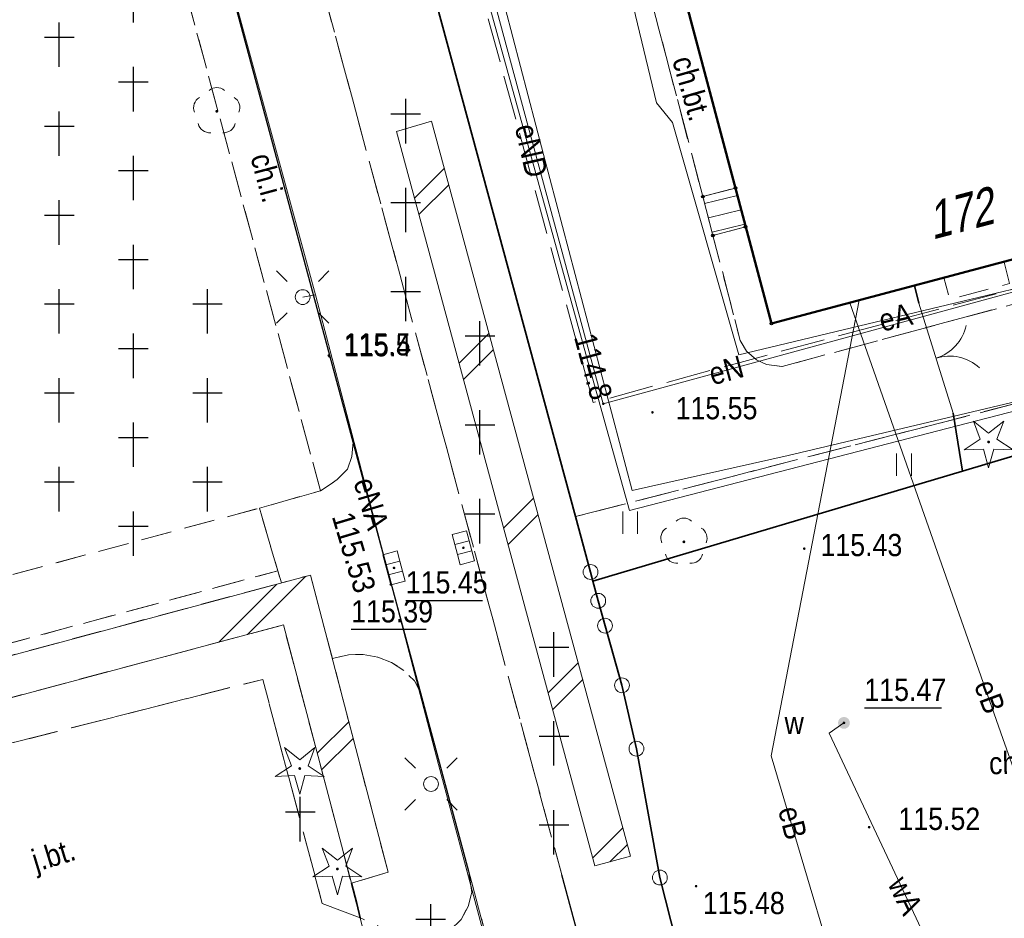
# Model space of a CAD drawing. Header units: metres. Extents: x 7495425 to 7495712, y 5787905 to 5788232.
# Tile 5 of 39: x 7495481 to 7495514, y 5787952 to 5787982. Entities that reach past the tile are written whole.
import ezdxf
from ezdxf.enums import TextEntityAlignment as Align

# ---------------------------------------------------------------- set-up
doc = ezdxf.new("R2010")
doc.units = ezdxf.units.M
for name, pattern in [('1.0_0.5', [1.5, 1, -0.5]), ('1.5_0.5', [2, 1.5, -0.5]), ('219-500', [0]), ('egug-500', [1, 0.5, -0.5]), ('otob_500', [0])]:
    doc.linetypes.add(name, pattern=pattern)
doc.layers.get('0').update_dxf_attribs({"color": 2, "lineweight": 5})
doc.styles.get("Standard").update_dxf_attribs({"font": 'Working1250', "width": 0.75})
doc.linetypes.add('902-500', pattern='A,3.75,0,[1,ksztalty.shx,S=0.5,R=0,X=0,Y=0],3.75', length=7.5)

# ---------------------------------------------------------------- blocks, each defined once
blk = doc.blocks.new('OP021')
at = {"linetype": 'Continuous', "lineweight": 13}
h = blk.add_hatch(color=0, dxfattribs=at)
edge = h.paths.add_edge_path()
edge.add_arc((0, 0), 0.05, 0, 360)
at = {"color": 0, "linetype": 'Continuous', "lineweight": 13}
for centre, start, end in [((0, 0.4), 49.272, 130.728), ((-0.38, 0.124), 121.308, 202.548), ((0.38, 0.124), 337.452, 58.692), ((-0.235, -0.324), 193.221, 274.871), ((0.235, -0.324), 265.129, 346.779)]:
    blk.add_arc(centre, 0.4, start, end, dxfattribs=at)
blk = doc.blocks.new('OP011')
at = {"linetype": 'Continuous', "lineweight": 13}
h = blk.add_hatch(color=0, dxfattribs=at)
edge = h.paths.add_edge_path()
edge.add_arc((0, 0), 0.05, 0, 360)
at = {"color": 0, "linetype": 'Continuous', "lineweight": 13}
for p, q in [((-0.283, 0.093), (-0.512, 0.706)), ((-0.512, 0.706), (0, 0.299)), ((0, 0.299), (0.512, 0.706)), ((0.512, 0.706), (0.283, 0.093)), ((-0.828, -0.268), (-0.283, 0.093)), ((0.283, 0.093), (0.828, -0.268)), ((-0.175, -0.24), (-0.828, -0.268)), ((0, -0.87), (-0.175, -0.24)), ((0.175, -0.24), (0, -0.87)), ((0.828, -0.268), (0.175, -0.24))]:
    blk.add_line(p, q, dxfattribs=at)
blk = doc.blocks.new('SM01')
at = {"color": 0, "linetype": 'Continuous', "lineweight": 13}
for p, q in [((-0.53, 0.531), (-0.883, 0.884)), ((0.531, 0.531), (0.884, 0.884)), ((-0.53, -0.53), (-0.883, -0.883)), ((0.531, -0.53), (0.884, -0.883))]:
    blk.add_line(p, q, dxfattribs=at)
blk.add_circle((0, 0), 0.25, dxfattribs=at)
blk = doc.blocks.new('PW01')
at = {"linetype": 'Continuous', "lineweight": 13}
h = blk.add_hatch(color=0, dxfattribs=at)
edge = h.paths.add_edge_path()
edge.add_arc((0, 0), 0.045, 0, 360)
blk = doc.blocks.new('US05')
at = {"color": 0, "linetype": 'Continuous', "lineweight": 13}
for p, q in [((-0.525, -0.25), (-0.525, 0.25)), ((-0.525, 0.25), (-0.175, 0.25)), ((-0.175, -0.25), (-0.175, 0.25)), ((-0.175, 0.25), (0.175, 0.25)), ((0.175, -0.25), (0.175, 0.25)), ((0.175, 0.25), (0.525, 0.25)), ((0.525, -0.25), (0.525, 0.25)), ((-0.525, -0.25), (-0.175, -0.25)), ((-0.175, -0.25), (0.175, -0.25)), ((0.175, -0.25), (0.525, -0.25))]:
    blk.add_line(p, q, dxfattribs=at)
blk = doc.blocks.new('US25')
at = {"linetype": 'Continuous', "lineweight": 0}
h = blk.add_hatch(color=0, dxfattribs=at)
edge = h.paths.add_edge_path()
edge.add_arc((0, 0), 0.2, 0, 360)
blk = doc.blocks.new('OK02')
at = {"color": 0, "linetype": 'Continuous', "lineweight": 0}
for centre, start, end in [((-1.5, 0), 0, 60), ((1.5, 0), 120, 180)]:
    blk.add_arc(centre, 1.5, start, end, dxfattribs=at)
blk = doc.blocks.new('TU04')
at = {"color": 0, "linetype": 'Continuous', "lineweight": 13}
for p, q in [((0, 0), (0, 0.75)), ((0.5, 0), (0.5, 0.75))]:
    blk.add_line(p, q, dxfattribs=at)
blk = doc.blocks.new('OTZC')
at = {"color": 0, "linetype": 'Continuous'}
for p, q in [((0, -1), (0, 0.5)), ((-0.5, 0), (0.5, 0))]:
    blk.add_line(p, q, dxfattribs=at)
blk = doc.blocks.new('202')
at = {"color": 0, "linetype": 'Continuous', "lineweight": 0}
blk.add_circle((0, 0), 0.25, dxfattribs=at)
blk = doc.blocks.new('PUNKTBUD')
at = {"color": 0}
blk.add_circle((0, 0), 0.045, dxfattribs=at)

msp = doc.modelspace()

# ---------------------------------------------------------------- linework, layer by layer
at = {"layer": '218-kontur użytku gruntowego', "color": 3, "linetype": 'egug-500', "lineweight": 18, "flags": 128}
for points in [[(7495499.76, 5787963.72), (7495493.39, 5787987.24)], [(7495500.02, 5787962.75), (7495499.76, 5787963.72)], [(7495500.25, 5787961.91), (7495500.02, 5787962.75)], [(7495500.82, 5787959.9), (7495500.25, 5787961.91)], [(7495501.31, 5787957.76), (7495500.82, 5787959.9)], [(7495502.1, 5787953.41), (7495501.31, 5787957.76)], [(7495502.66, 5787951.2), (7495502.1, 5787953.41)]]:
    msp.add_lwpolyline(points, dxfattribs=at)
at = {"layer": '219-działka ewidencyjna', "color": 7, "linetype": '219-500', "lineweight": 18, "flags": 128}
for points in [[(7495499.76, 5787963.72), (7495493.39, 5787987.24)], [(7495499.76, 5787963.72), (7495500.02, 5787962.75)], [(7495500.25, 5787961.91), (7495500.02, 5787962.75)], [(7495500.25, 5787961.91), (7495500.82, 5787959.9)], [(7495500.82, 5787959.9), (7495501.31, 5787957.76)], [(7495501.31, 5787957.76), (7495502.1, 5787953.41)], [(7495502.1, 5787953.41), (7495502.66, 5787951.2)]]:
    msp.add_lwpolyline(points, dxfattribs=at)
at = {"layer": '312-budynek ewidencyjny', "color": 7, "linetype": 'CONTINUOUS', "lineweight": 50, "flags": 128}
for points in [[(7495505.86, 5787972.11), (7495496.07, 5788008.93)], [(7495519.41, 5787975.71), (7495505.86, 5787972.11)]]:
    msp.add_lwpolyline(points, dxfattribs=at)
at = {"layer": '352-schody', "color": 7, "linetype": 'CONTINUOUS', "lineweight": 18, "flags": 128}
msp.add_lwpolyline([(7495504.65, 5787976.68), (7495503.55, 5787976.39), (7495503.89, 5787975.08), (7495504.99, 5787975.37)], close=True, dxfattribs=at)
msp.add_lwpolyline([(7495504.65, 5787976.68), (7495503.55, 5787976.39), (7495503.89, 5787975.08), (7495504.99, 5787975.37)], close=True, dxfattribs=at)
for points in [[(7495503.61, 5787976.158), (7495504.716, 5787976.426)], [(7495503.736, 5787975.674), (7495504.842, 5787975.942)], [(7495503.861, 5787975.19), (7495504.967, 5787975.458)]]:
    msp.add_lwpolyline(points, dxfattribs=at)
at = {"layer": 'brama', "color": 7, "linetype": 'otob_500', "lineweight": 18, "flags": 128}
for points in [[(7495510.84, 5787972.8), (7495512, 5787969.08)], [(7495493.08, 5787947.66), (7495491.99, 5787952.05)]]:
    msp.add_lwpolyline(points, dxfattribs=at)
at = {"layer": 'chodnik', "color": 7, "linetype": '1.0_0.5', "lineweight": 18, "flags": 128}
for points in [[(7495490.65, 5787966.46), (7495481.07, 5788001.97), (7495479.84, 5788004.3), (7495470.17, 5788039.32), (7495472.12, 5788039.9), (7495472.22, 5788039.82), (7495472.31, 5788039.73), (7495472.39, 5788039.64), (7495472.46, 5788039.54), (7495472.53, 5788039.43), (7495472.58, 5788039.32), (7495480.84, 5788008.64), (7495491.75, 5787968.1), (7495491.71, 5787967.62), (7495491.56, 5787967.19), (7495491.21, 5787966.84)], [(7495500.83, 5787991.02), (7495504.65, 5787976.68), (7495503.55, 5787976.39), (7495500.17, 5787989.28), (7495499.78, 5787990.76)], [(7495504.99, 5787975.37), (7495505.86, 5787972.11), (7495511.68, 5787973.66), (7495511.88, 5787972.92), (7495513.9, 5787973.46), (7495513.71, 5787974.19), (7495519.41, 5787975.71), (7495519.05, 5787977.08), (7495520.13, 5787977.37), (7495520.62, 5787975.56), (7495520.6, 5787975.14), (7495520.45, 5787974.77), (7495520.14, 5787974.5), (7495519.67, 5787974.28), (7495506.23, 5787970.66), (7495505.7, 5787970.72), (7495505.36, 5787970.88), (7495505.02, 5787971.17), (7495504.81, 5787971.54), (7495503.89, 5787975.08)], [(7495534.07, 5787967.24), (7495531.81, 5787972.95), (7495499.84, 5787963.41), (7495500.02, 5787962.75), (7495500.25, 5787961.91), (7495500.82, 5787959.9), (7495501.31, 5787957.76), (7495502.1, 5787953.41), (7495502.66, 5787951.2), (7495506.57, 5787937.14), (7495508.64, 5787929.72), (7495513.62, 5787932.05), (7495512.69, 5787933.94), (7495513.13, 5787934.16), (7495510.05, 5787940.51), (7495509.61, 5787940.3), (7495508.14, 5787943.19), (7495508.63, 5787943.45), (7495507.93, 5787944.9), (7495507.27, 5787946.27), (7495512.85, 5787948.99), (7495513.53, 5787947.61), (7495519.01, 5787950.25), (7495518.66, 5787951), (7495521.96, 5787952.53), (7495522.28, 5787951.84), (7495522.66, 5787952.02), (7495522.83, 5787951.66), (7495523.86, 5787952.15), (7495523.63, 5787952.61), (7495524.97, 5787953.25), (7495525.19, 5787952.79), (7495526.58, 5787953.35), (7495526.35, 5787953.84), (7495528.71, 5787954.93), (7495528.94, 5787954.44), (7495531.98, 5787955.65), (7495531.73, 5787956.17), (7495533.84, 5787957.17), (7495534.09, 5787956.65), (7495538.2, 5787958.5), (7495537.55, 5787959.78), (7495536.52, 5787959.29), (7495535.21, 5787961.97), (7495536.22, 5787962.41), (7495536.06, 5787962.75), (7495534.47, 5787966.51)], [(7495472.85, 5787959.34), (7495472.27, 5787961.48), (7495472.6, 5787961.57), (7495488.59, 5787965.88), (7495489.21, 5787963.76)]]:
    msp.add_lwpolyline(points, close=True, dxfattribs=at)
at = {"layer": 'cmentarz', "color": 7, "linetype": '1.0_0.5', "lineweight": 18, "flags": 128}
for points in [[(7495456.25, 5788171.99), (7495461.8, 5788172.99), (7495464.22, 5788173.42), (7495467.29, 5788173.94), (7495471.7, 5788174.67), (7495474.77, 5788175.21), (7495477.99, 5788175.75), (7495478.3, 5788174.16), (7495477.82, 5788174.04), (7495483.06, 5788153.4), (7495458.72, 5788149.76), (7495458.85, 5788148.9), (7495456.54, 5788148.56), (7495456.41, 5788149.42), (7495453.9, 5788149.04), (7495451.57, 5788148.71), (7495454.09, 5788138.95), (7495457.08, 5788139.4), (7495456.94, 5788140.91), (7495459.26, 5788141.31), (7495459.46, 5788139.74), (7495470.59, 5788141.35), (7495470.39, 5788142.81), (7495472.65, 5788143.13), (7495472.93, 5788141.72), (7495485.71, 5788143.59), (7495495.39, 5788107.49), (7495478.16, 5788102.95), (7495480.04, 5788096.09), (7495479.16, 5788096.48), (7495467.11, 5788093.28), (7495468.73, 5788086.86), (7495469.01, 5788085.71), (7495470.53, 5788079.97), (7495482.6, 5788083.25), (7495483.06, 5788081.42), (7495471.04, 5788078.28), (7495472.43, 5788072.46), (7495472.72, 5788071.26), (7495474.05, 5788065.82), (7495486.29, 5788069.01), (7495486.77, 5788066.98), (7495474.73, 5788063.78), (7495476.29, 5788057.88), (7495476.57, 5788056.67), (7495478.26, 5788050.75), (7495489.41, 5788053.66), (7495489.71, 5788052.56), (7495489.87, 5788051.91), (7495478.72, 5788049.05), (7495480.23, 5788043.31), (7495480.55, 5788042.15), (7495482.21, 5788036.05), (7495493.92, 5788039.14), (7495494.25, 5788037.7), (7495482.59, 5788034.72), (7495484.1, 5788028.75), (7495484.41, 5788027.59), (7495485.9, 5788021.88), (7495497.02, 5788024.76), (7495497.48, 5788022.97), (7495486.38, 5788020.06), (7495486.61, 5788019.27), (7495485.15, 5788018.91), (7495485.27, 5788018.45), (7495485.65, 5788016.93), (7495486, 5788015.56), (7495487.39, 5788015.96), (7495487.78, 5788014.74), (7495498.41, 5788017.4), (7495498.75, 5788016.03), (7495488.03, 5788013.24), (7495489.13, 5788009.45), (7495487.61, 5788009.08), (7495488.18, 5788006.8), (7495489.36, 5788002.39), (7495491.19, 5787995.5), (7495493.39, 5787987.24), (7495494.38, 5787983.57), (7495499.25, 5787965.59), (7495499.76, 5787963.72), (7495499.84, 5787963.41), (7495500.02, 5787962.75), (7495500.25, 5787961.91), (7495500.82, 5787959.9), (7495501.31, 5787957.76), (7495502.1, 5787953.41), (7495502.66, 5787951.2), (7495506.57, 5787937.14), (7495508.64, 5787929.72), (7495507, 5787928.99), (7495504.2, 5787933.47), (7495498.79, 5787953.5), (7495483.7, 5788009.44), (7495473.94, 5788045.63), (7495439.83, 5788177.65), (7495447.87, 5788177.65), (7495448.07, 5788176.69), (7495445.78, 5788176.2), (7495447.02, 5788170.05), (7495454.65, 5788171.63), (7495453.17, 5788177.65), (7495455, 5788177.65)], [(7495481.07, 5788001.97), (7495490.65, 5787966.46), (7495488.59, 5787965.88), (7495472.6, 5787961.57), (7495463.14, 5787997.48)], [(7495472.72, 5787958.89), (7495472.8, 5787958.67), (7495470.56, 5787958.07), (7495450.99, 5787952.83), (7495447.5, 5787951.88), (7495441.65, 5787950.15), (7495449.2, 5787920.42), (7495435.95, 5787916.37), (7495427.52, 5787946.52), (7495427.45, 5787947.6), (7495471.79, 5787959.06), (7495472.85, 5787959.34), (7495489.21, 5787963.76), (7495489.33, 5787963.36)], [(7495492.93, 5787953.59), (7495491.05, 5787960.8), (7495491.59, 5787960.93), (7495492.09, 5787960.94), (7495492.58, 5787960.85), (7495493.05, 5787960.67), (7495493.47, 5787960.39), (7495493.82, 5787960.05), (7495494.03, 5787959.63), (7495495.65, 5787953.62), (7495495.75, 5787952.91), (7495495.63, 5787952.43), (7495495.39, 5787951.99), (7495495.03, 5787951.64), (7495494.59, 5787951.41), (7495494.05, 5787951.31), (7495493.55, 5787951.36), (7495493.09, 5787951.55), (7495491.99, 5787952.05), (7495490.71, 5787952.54), (7495488.7, 5787960.1), (7495476.8, 5787957.08), (7495476.71, 5787957.41), (7495473.57, 5787956.58), (7495473.17, 5787957.6), (7495489.4, 5787961.94), (7495491.69, 5787953.22)]]:
    msp.add_lwpolyline(points, close=True, dxfattribs=at)
at = {"layer": 'jezdnia', "color": 7, "linetype": '1.5_0.5', "lineweight": 18, "flags": 128}
msp.add_lwpolyline([(7495516.993, 5787907.83), (7495577.41, 5787935.84), (7495621.97, 5787955.17), (7495622.7, 5787957.11), (7495621.88, 5787957.17), (7495622.74, 5787958.25), (7495623.92, 5787959.91), (7495625.08, 5787962.66), (7495625.18, 5787963.45), (7495625.1, 5787965.33), (7495624.99, 5787965.57), (7495624.72, 5787966.24), (7495624.43, 5787966.65), (7495623.77, 5787967.13), (7495623.34, 5787967.39), (7495622.91, 5787967.64), (7495622.47, 5787967.87), (7495622.01, 5787968.09), (7495621.55, 5787968.28), (7495621.09, 5787968.46), (7495620.61, 5787968.62), (7495620.13, 5787968.76), (7495619.65, 5787968.88), (7495619.16, 5787968.98), (7495618.66, 5787969.06), (7495618.11, 5787969.12), (7495617.61, 5787969.16), (7495617.11, 5787969.18), (7495616.61, 5787969.18), (7495616.12, 5787969.16), (7495615.62, 5787969.11), (7495615.12, 5787969.05), (7495614.63, 5787968.97), (7495614.14, 5787968.87), (7495613.65, 5787968.75), (7495613.17, 5787968.61), (7495612.7, 5787968.45), (7495612.23, 5787968.27), (7495611.77, 5787968.07), (7495605.01, 5787964.89), (7495590.91, 5787958.43), (7495590.3, 5787958.31), (7495589.89, 5787958.25), (7495587.22, 5787958.52), (7495586.54, 5787958.5), (7495585.79, 5787958.24), (7495584.31, 5787957.57), (7495583.86, 5787957.22), (7495583.54, 5787956.85), (7495581.87, 5787954.59), (7495581.5, 5787954.18), (7495581.12, 5787953.89), (7495571.09, 5787949.16), (7495567.24, 5787947.37), (7495548.01, 5787938.3), (7495546.76, 5787941.04), (7495545.99, 5787941.51), (7495542.46, 5787939.85), (7495540.19, 5787938.92), (7495537.4, 5787937.62), (7495516.09, 5787927.62), (7495517.53, 5787924.34), (7495518.74, 5787922.24), (7495520.63, 5787918.24), (7495508.55, 5787912.72), (7495507.81, 5787914.4), (7495506.76, 5787913.9), (7495504.15, 5787919.02), (7495503.56, 5787920.72), (7495501.54, 5787926.55), (7495502.45, 5787926.92), (7495501.75, 5787929.77), (7495501.35, 5787931.44), (7495498.72, 5787942.22), (7495495.65, 5787953.62), (7495494.03, 5787959.63), (7495491.75, 5787968.1), (7495480.84, 5788008.64), (7495472.58, 5788039.32), (7495472.53, 5788039.43), (7495472.46, 5788039.54), (7495472.39, 5788039.64), (7495472.31, 5788039.73), (7495472.22, 5788039.82), (7495472.12, 5788039.9), (7495471.98, 5788039.99), (7495471.91, 5788040.03), (7495471.8, 5788040.08), (7495471.68, 5788040.12), (7495471.56, 5788040.16), (7495471.44, 5788040.18), (7495471.31, 5788040.19), (7495471.19, 5788040.19), (7495467.26, 5788039.27), (7495466.84, 5788040.73), (7495468.93, 5788041.25), (7495468.64, 5788042.36), (7495470.74, 5788042.89), (7495470.86, 5788042.98), (7495470.98, 5788043.07), (7495471.09, 5788043.18), (7495471.19, 5788043.29), (7495471.28, 5788043.41), (7495471.37, 5788043.53), (7495471.46, 5788043.7), (7495471.51, 5788043.8), (7495471.56, 5788043.94), (7495471.61, 5788044.08), (7495471.65, 5788044.23), (7495471.67, 5788044.38), (7495471.69, 5788044.53), (7495471.69, 5788044.68), (7495471.64, 5788045.06), (7495473.94, 5788045.63), (7495483.7, 5788009.44), (7495498.79, 5787953.5), (7495504.2, 5787933.47), (7495507, 5787928.99), (7495508.64, 5787929.72), (7495513.62, 5787932.05), (7495514.06, 5787932.23), (7495515.13, 5787932.72), (7495515.26, 5787932.44), (7495517.29, 5787933.38), (7495517.15, 5787933.66), (7495518.12, 5787934.11), (7495518.32, 5787933.74), (7495519.8, 5787934.38), (7495519.62, 5787934.8), (7495528.79, 5787939.05), (7495544.01, 5787946.16), (7495548.1, 5787948.01), (7495550.44, 5787949.14), (7495560.67, 5787953.86), (7495563.52, 5787955.35), (7495564.93, 5787952.29), (7495566.62, 5787953.04), (7495574.88, 5787956.77), (7495578.67, 5787958.57), (7495603.23, 5787970.26), (7495611.88, 5787974.15), (7495612.35, 5787974.32), (7495612.83, 5787974.48), (7495613.31, 5787974.62), (7495613.79, 5787974.74), (7495614.28, 5787974.84), (7495614.77, 5787974.92), (7495615.27, 5787974.98), (7495615.94, 5787975.04), (7495616.44, 5787975.06), (7495616.94, 5787975.06), (7495617.43, 5787975.04), (7495617.93, 5787975.01), (7495618.43, 5787974.95), (7495618.92, 5787974.88), (7495619.42, 5787974.79), (7495619.9, 5787974.67), (7495620.39, 5787974.54), (7495620.8, 5787974.42), (7495621.3, 5787974.38), (7495621.79, 5787974.47), (7495622.25, 5787974.67), (7495622.46, 5787974.82), (7495622.82, 5787975.17), (7495623.08, 5787975.59), (7495623.24, 5787976.06), (7495623.27, 5787976.68), (7495619.54, 5788002.91), (7495615.94, 5788030.64), (7495613.14, 5788051.68), (7495608.29, 5788089.6), (7495604.87, 5788114.3), (7495602.8, 5788128.28), (7495599.2, 5788149.68), (7495597.03, 5788151.15), (7495595.95, 5788151.95), (7495595.92, 5788152.57), (7495603.42, 5788153.72), (7495603.56, 5788152.84)], dxfattribs=at)
for points in [[(7495547.25, 5787989.49), (7495548.13, 5787986.06), (7495554.05, 5787987.56), (7495555.98, 5787980.65), (7495549.93, 5787979.02), (7495553.13, 5787966.56), (7495553.51, 5787965.06), (7495556.94, 5787953.95), (7495557.33, 5787953.71), (7495557.78, 5787953.51), (7495558.26, 5787953.38), (7495558.76, 5787953.32), (7495559.28, 5787953.34), (7495560.67, 5787953.86), (7495550.44, 5787949.14), (7495550.87, 5787949.46), (7495551.15, 5787949.75), (7495551.38, 5787950.07), (7495551.56, 5787950.43), (7495551.61, 5787950.57), (7495551.71, 5787950.95), (7495551.76, 5787951.35), (7495551.74, 5787951.75), (7495551.67, 5787952.14), (7495548.34, 5787965.11), (7495547.11, 5787966.61), (7495546.89, 5787966.81), (7495546.57, 5787967.05), (7495546.21, 5787967.24), (7495545.84, 5787967.38), (7495545.56, 5787967.45), (7495545.16, 5787967.51), (7495544.76, 5787967.51), (7495544.37, 5787967.46), (7495543.98, 5787967.36), (7495537.62, 5787964.44), (7495536.06, 5787962.75), (7495534.47, 5787966.51), (7495543.28, 5787970.53), (7495543.73, 5787970.76), (7495544.12, 5787971.06), (7495544.45, 5787971.44), (7495544.7, 5787971.87), (7495544.79, 5787972.07), (7495544.92, 5787972.55), (7495544.96, 5787973.05), (7495544.9, 5787973.55), (7495544.79, 5787973.91), (7495544.57, 5787974.36), (7495544.29, 5787974.78), (7495543.96, 5787975.15), (7495543.73, 5787975.36), (7495543.33, 5787975.65), (7495542.88, 5787975.89), (7495542.42, 5787976.06), (7495542.09, 5787976.14), (7495540.12, 5787976.28), (7495538.82, 5787976.14), (7495531.51, 5787973.88), (7495499.25, 5787965.59), (7495494.38, 5787983.57), (7495493.39, 5787987.24), (7495491.19, 5787995.5), (7495491.54, 5787995.61), (7495497.37, 5787997.14), (7495497.82, 5787997.23), (7495498.07, 5787997.29), (7495499.47, 5787991.93), (7495499.78, 5787990.76), (7495497.83, 5787990.26), (7495498.21, 5787988.73), (7495500.17, 5787989.28), (7495503.55, 5787976.39), (7495503.89, 5787975.08), (7495504.81, 5787971.54), (7495505.02, 5787971.17), (7495505.36, 5787970.88), (7495505.7, 5787970.72), (7495506.23, 5787970.66), (7495519.67, 5787974.28), (7495520.14, 5787974.5), (7495520.45, 5787974.77), (7495520.6, 5787975.14), (7495520.62, 5787975.56), (7495520.13, 5787977.37), (7495519.69, 5787979.17), (7495527.22, 5787980.92), (7495527.47, 5787980.57), (7495527.77, 5787980.23), (7495528.2, 5787979.75), (7495528.65, 5787979.36), (7495529.22, 5787978.98), (7495529.77, 5787978.67), (7495530.41, 5787978.43), (7495531.02, 5787978.25), (7495531.92, 5787978.08), (7495532.64, 5787978.07), (7495536.18, 5787978.76), (7495536.76, 5787978.82), (7495537.26, 5787978.9), (7495537.74, 5787979.03), (7495538.21, 5787979.19), (7495538.68, 5787979.38), (7495539.12, 5787979.6), (7495539.55, 5787979.86), (7495539.7, 5787979.96), (7495540.1, 5787980.26), (7495540.48, 5787980.59), (7495540.84, 5787980.94), (7495541.16, 5787981.32), (7495541.46, 5787981.72), (7495541.64, 5787982.04), (7495541.86, 5787982.49), (7495542.03, 5787982.96), (7495542.16, 5787983.44), (7495542.25, 5787983.93), (7495542.29, 5787984.28), (7495542.3, 5787984.78), (7495542.27, 5787985.28), (7495542.2, 5787985.77), (7495542.08, 5787986.26), (7495539.46, 5787996.77), (7495536.01, 5788010.55), (7495533.15, 5788022), (7495532.81, 5788023.37), (7495538.22, 5788024.7)], [(7495491.75, 5787968.1), (7495494.03, 5787959.63), (7495493.82, 5787960.05), (7495493.47, 5787960.39), (7495493.05, 5787960.67), (7495492.58, 5787960.85), (7495492.09, 5787960.94), (7495491.59, 5787960.93), (7495491.05, 5787960.8), (7495490.31, 5787963.62), (7495489.33, 5787963.36), (7495489.21, 5787963.76), (7495488.59, 5787965.88), (7495490.65, 5787966.46), (7495491.21, 5787966.84), (7495491.56, 5787967.19), (7495491.71, 5787967.62)], [(7495490.71, 5787952.54), (7495491.99, 5787952.05), (7495493.09, 5787951.55), (7495493.55, 5787951.36), (7495494.05, 5787951.31), (7495494.59, 5787951.41), (7495495.03, 5787951.64), (7495495.39, 5787951.99), (7495495.63, 5787952.43), (7495495.75, 5787952.91), (7495495.65, 5787953.62), (7495498.72, 5787942.22), (7495496.92, 5787944.14), (7495495.81, 5787945.33), (7495493.5, 5787947.79), (7495491.54, 5787948.41), (7495487.78, 5787949.59), (7495483.14, 5787950.49), (7495474.89, 5787947.97), (7495472.04, 5787947.16), (7495468.56, 5787946.19), (7495468.57, 5787946.71), (7495472.19, 5787948.93), (7495470.56, 5787958.07), (7495472.8, 5787958.67), (7495473.17, 5787957.6), (7495473.57, 5787956.58), (7495476.71, 5787957.41), (7495476.8, 5787957.08), (7495488.7, 5787960.1)]]:
    msp.add_lwpolyline(points, close=True, dxfattribs=at)
at = {"layer": 'krawężnik', "color": 7, "linetype": 'CONTINUOUS', "lineweight": 25, "flags": 128}
for points in [[(7495495.65, 5787953.62), (7495494.03, 5787959.63), (7495491.75, 5787968.1), (7495480.84, 5788008.64), (7495472.58, 5788039.32), (7495472.53, 5788039.43), (7495472.46, 5788039.54), (7495472.39, 5788039.64), (7495472.31, 5788039.73), (7495472.22, 5788039.82), (7495472.12, 5788039.9), (7495471.98, 5788039.99), (7495471.91, 5788040.03), (7495471.8, 5788040.08), (7495471.68, 5788040.12), (7495471.56, 5788040.16), (7495471.44, 5788040.18), (7495471.31, 5788040.19), (7495471.19, 5788040.19), (7495467.26, 5788039.27)], [(7495507, 5787928.99), (7495504.2, 5787933.47), (7495498.79, 5787953.5)]]:
    msp.add_lwpolyline(points, dxfattribs=at)
at = {"layer": 'ogrodzenie trwałe', "color": 7, "linetype": '902-500', "lineweight": 35, "flags": 128}
for points in [[(7495507, 5787928.99), (7495508.64, 5787929.72), (7495506.57, 5787937.14), (7495502.66, 5787951.2), (7495502.1, 5787953.41), (7495501.31, 5787957.76), (7495500.82, 5787959.9), (7495500.25, 5787961.91), (7495500.02, 5787962.75), (7495499.84, 5787963.41), (7495499.76, 5787963.72), (7495499.25, 5787965.59), (7495494.38, 5787983.57), (7495493.39, 5787987.24), (7495491.19, 5787995.5), (7495489.36, 5788002.39), (7495488.18, 5788006.8), (7495487.61, 5788009.08), (7495486.68, 5788012.78), (7495486, 5788015.56), (7495485.65, 5788016.93)], [(7495510.84, 5787972.8), (7495510.69, 5787973.39)], [(7495499.84, 5787963.41), (7495512.31, 5787967.13), (7495531.81, 5787972.95)], [(7495512, 5787969.08), (7495512.31, 5787967.13)], [(7495491.99, 5787952.05), (7495491.87, 5787952.53), (7495491.69, 5787953.22)]]:
    msp.add_lwpolyline(points, dxfattribs=at)
at = {"layer": 'przewód elektroenergetyczny podziemny', "color": 1, "linetype": 'CONTINUOUS', "lineweight": 18, "flags": 128}
for points in [[(7495471.4, 5788038.55), (7495472.51, 5788038.84), (7495478.45, 5788017.25), (7495481.14, 5788006.95), (7495485.93, 5787989.79), (7495490.48, 5787973.08), (7495494.63, 5787957.23), (7495497.66, 5787945.9)], [(7495492.81, 5787995.94), (7495495.67, 5787985.32), (7495499.6, 5787971.07), (7495501.08, 5787965.8), (7495516.18, 5787969.7), (7495531.47, 5787973.65), (7495540.31, 5787975.76), (7495551.65, 5787978.78), (7495557.6, 5787956.33), (7495561.47, 5787955.5), (7495564.52, 5787947.93), (7495566.96, 5787940.54), (7495567.19, 5787939.91)], [(7495493, 5787995.99), (7495500.19, 5787969.4), (7495535.55, 5787979.05), (7495541.42, 5787975.48), (7495555.88, 5787980), (7495559.08, 5787968.49), (7495561.22, 5787968.31), (7495563.87, 5787958.12), (7495565.28, 5787954.74), (7495565.82, 5787954.54), (7495601.3, 5787971.26), (7495620.62, 5787980.09), (7495627.95, 5787983.86), (7495626.47, 5787993.48), (7495625.92, 5787993.58)], [(7495493.5, 5787994.99), (7495495.84, 5787986.73), (7495498.17, 5787977.81), (7495501.16, 5787966.47), (7495506.43, 5787967.65)], [(7495504.76, 5787971.05), (7495502.52, 5787978.89), (7495501.99, 5787979.56), (7495498.5, 5787994.07)], [(7495506.43, 5787967.65), (7495518.25, 5787970.46), (7495533.95, 5787974.07), (7495538.24, 5787974.98), (7495544.33, 5787976.73), (7495550.56, 5787978.56), (7495552.48, 5787971.38), (7495556.32, 5787957.8), (7495558.03, 5787951.65), (7495560.24, 5787945.96)], [(7495522.88, 5787975.39), (7495504.76, 5787971.05)], [(7495490.05, 5787973), (7495490.48, 5787973.08)], [(7495508.82, 5787972.9), (7495505.85, 5787957.52), (7495508.95, 5787947.1)], [(7495508.51, 5787972.81), (7495513.67, 5787958.1), (7495516.83, 5787949.2)]]:
    msp.add_lwpolyline(points, dxfattribs=at)
at = {"layer": 'przewód elektroenergetyczny podziemny - ob. projektowany', "color": 1, "linetype": '1.5_0.5', "lineweight": 18, "flags": 128}
msp.add_lwpolyline([(7495492.62, 5787995.89), (7495499.85, 5787969.44), (7495505.84, 5787971.08), (7495519.27, 5787974.67), (7495520.33, 5787976), (7495555.11, 5787985.61), (7495559.5, 5787969.79), (7495560.88, 5787968.68), (7495563.11, 5787959.63), (7495562.95, 5787955.66), (7495567.01, 5787946.81), (7495559.37, 5787943.25), (7495538.13, 5787933.33), (7495534.26, 5787941.61)], dxfattribs=at)
at = {"layer": 'przewód wodociągowy', "color": 5, "linetype": 'CONTINUOUS', "lineweight": 18, "flags": 128}
for points in [[(7495507.81, 5787958.28), (7495508.31, 5787958.63)], [(7495507.81, 5787958.28), (7495512.96, 5787947.33)]]:
    msp.add_lwpolyline(points, dxfattribs=at)
at = {"layer": 'rzędna-Atr2', "color": 7, "flags": 128}
for points in [[(7495493.527, 5787962.764), (7495496.12, 5787962.764)], [(7495491.687, 5787961.788), (7495494.217, 5787961.788)], [(7495508.999, 5787959.138), (7495511.598, 5787959.138)]]:
    msp.add_lwpolyline(points, dxfattribs=at)
at = {"layer": 'trawnik', "color": 7, "linetype": '1.0_0.5', "lineweight": 18, "flags": 128}
msp.add_lwpolyline([(7495499.84, 5787963.41), (7495499.76, 5787963.72), (7495499.25, 5787965.59), (7495531.51, 5787973.88), (7495531.81, 5787972.95)], close=True, dxfattribs=at)
at = {"layer": 'ściana oporowa (poligon)', "color": 7, "linetype": 'CONTINUOUS', "lineweight": 18, "flags": 128}
for points in [[(7495493.21, 5787978.59), (7495494.4, 5787978.94), (7495501.11, 5787954.13), (7495499.91, 5787953.81)], [(7495493.21, 5787978.59), (7495494.4, 5787978.94), (7495501.11, 5787954.13), (7495499.91, 5787953.81)], [(7495472.72, 5787958.89), (7495490.31, 5787963.62), (7495492.93, 5787953.59), (7495491.69, 5787953.22), (7495489.4, 5787961.94), (7495473.17, 5787957.6), (7495472.8, 5787958.67)], [(7495472.72, 5787958.89), (7495490.31, 5787963.62), (7495492.93, 5787953.59), (7495491.69, 5787953.22), (7495489.4, 5787961.94), (7495473.17, 5787957.6), (7495472.8, 5787958.67)]]:
    msp.add_lwpolyline(points, close=True, dxfattribs=at)
for points in [[(7495493.819, 5787976.339), (7495494.83, 5787977.35)], [(7495493.969, 5787975.782), (7495494.98, 5787976.794)], [(7495495.324, 5787970.773), (7495496.335, 5787971.784)], [(7495495.474, 5787970.216), (7495496.486, 5787971.228)], [(7495496.829, 5787965.207), (7495497.841, 5787966.219)], [(7495496.979, 5787964.65), (7495497.991, 5787965.662)], [(7495487.221, 5787961.357), (7495489.18, 5787963.316)], [(7495488.187, 5787961.616), (7495490.147, 5787963.576)], [(7495498.334, 5787959.641), (7495499.346, 5787960.653)], [(7495498.484, 5787959.084), (7495499.496, 5787960.096)], [(7495490.539, 5787957.604), (7495491.603, 5787958.668)], [(7495490.686, 5787957.044), (7495491.75, 5787958.108)], [(7495499.838, 5787954.075), (7495500.851, 5787955.087)], [(7495500.416, 5787953.945), (7495501.002, 5787954.531)]]:
    msp.add_lwpolyline(points, dxfattribs=at)

# ---------------------------------------------------------------- block references
at = {"layer": '202-punkt graniczny', "color": 7, "linetype": 'CONTINUOUS', "lineweight": 18}
for p in [(7495499.76, 5787963.72), (7495500.02, 5787962.75), (7495500.25, 5787961.91), (7495500.82, 5787959.9), (7495501.31, 5787957.76), (7495502.1, 5787953.41)]:
    msp.add_blockref('202', p, dxfattribs=at)
at = {"layer": 'brama', "color": 7, "linetype": 'CONTINUOUS', "lineweight": 18, "rotation": 287.319}
msp.add_blockref('OK02', (7495511.42, 5787970.94), dxfattribs=at)
at = {"layer": 'cmentarz', "color": 7, "linetype": 'CONTINUOUS', "lineweight": 18}
for p in [(7495484.337, 5787983.267), (7495481.837, 5787981.767), (7495484.337, 5787980.267), (7495493.527, 5787979.187), (7495481.837, 5787978.767), (7495484.337, 5787977.267), (7495493.527, 5787976.187), (7495481.837, 5787975.767), (7495484.337, 5787974.267), (7495493.527, 5787973.187), (7495481.837, 5787972.767), (7495486.837, 5787972.767), (7495496.027, 5787971.687), (7495484.337, 5787971.267), (7495481.837, 5787969.767), (7495486.837, 5787969.767), (7495496.027, 5787968.687), (7495484.337, 5787968.267), (7495481.837, 5787966.767), (7495486.837, 5787966.767), (7495496.027, 5787965.687), (7495484.337, 5787965.267), (7495498.527, 5787961.187), (7495498.527, 5787958.187), (7495489.965, 5787955.631), (7495498.527, 5787955.187), (7495494.367, 5787952.007)]:
    msp.add_blockref('OTZC', p, dxfattribs=at)
at = {"layer": 'drzewo iglaste', "color": 94, "linetype": 'CONTINUOUS', "lineweight": 18}
for p in [(7495513.19, 5787968.11), (7495489.95, 5787957.09), (7495491.22, 5787953.7)]:
    msp.add_blockref('OP011', p, dxfattribs=at)
at = {"layer": 'drzewo liściaste', "color": 94, "linetype": 'CONTINUOUS', "lineweight": 18}
for p in [(7495487.15, 5787979.27), (7495502.91, 5787964.74)]:
    msp.add_blockref('OP021', p, dxfattribs=at)
at = {"layer": 'kratka ściekowa', "color": 34, "linetype": 'CONTINUOUS', "lineweight": 18, "rotation": 104.652}
for p in [(7495495.47, 5787964.54), (7495493.13, 5787963.86)]:
    msp.add_blockref('US05', p, dxfattribs=at)
at = {"layer": 'latarnia', "color": 7, "linetype": 'CONTINUOUS', "lineweight": 18}
for p in [(7495490.05, 5787973), (7495494.38, 5787956.57)]:
    msp.add_blockref('SM01', p, dxfattribs=at)
at = {"layer": 'pikieta sztuczna', "color": 7, "linetype": 'CONTINUOUS', "lineweight": 13}
for p in [(7495490.93, 5787971.03), (7495490.95, 5787971), (7495501.85, 5787969.11), (7495506.97, 5787964.51), (7495493.02, 5787963.3), (7495509.16, 5787955.11), (7495503.32, 5787953.12)]:
    msp.add_blockref('PW01', p, dxfattribs=at)
at = {"layer": 'Punkt budynku', "color": 5, "linetype": 'CONTINUOUS', "lineweight": 18}
for p in [(7495504.65, 5787976.68), (7495503.55, 5787976.39), (7495504.99, 5787975.37), (7495503.89, 5787975.08), (7495505.86, 5787972.11)]:
    msp.add_blockref('PUNKTBUD', p, dxfattribs=at)
at = {"layer": 'rzędna', "color": 1, "linetype": 'CONTINUOUS', "lineweight": 18}
msp.add_blockref('PW01', (7495500.19, 5787969.4), dxfattribs=at)
at = {"layer": 'rzędna', "color": 34, "linetype": 'CONTINUOUS', "lineweight": 18, "rotation": 104.652}
for p in [(7495495.47, 5787964.54), (7495493.13, 5787963.86)]:
    msp.add_blockref('PW01', p, dxfattribs=at)
at = {"layer": 'rzędna', "color": 5, "linetype": 'CONTINUOUS', "lineweight": 18, "rotation": 306.414}
msp.add_blockref('PW01', (7495508.31, 5787958.63), dxfattribs=at)
at = {"layer": 'trawnik', "color": 7, "linetype": 'CONTINUOUS', "lineweight": 18}
for p in [(7495510.085, 5787966.972), (7495500.849, 5787965.009)]:
    msp.add_blockref('TU04', p, dxfattribs=at)
at = {"layer": 'zasuwa lub zawór', "color": 5, "linetype": 'CONTINUOUS', "lineweight": 18, "rotation": 306.414}
msp.add_blockref('US25', (7495508.31, 5787958.63), dxfattribs=at)

# ---------------------------------------------------------------- texts
at = {"layer": '238-Punkt adresowy budynku', "color": 7, "linetype": 'CONTINUOUS', "lineweight": 25, "oblique": 15, "width": 0.79}
msp.add_text('172', height=1.25, rotation=374.783, dxfattribs=at).set_placement((7495512.2, 5787975.82), align=Align.MIDDLE_CENTER)
at = {"layer": 'chodnik-Atr17', "color": 7, "width": 0.9}
for rotation, p in [(285.853, (7495503.17, 5787980.043)), (1.735, (7495514.307, 5787957.299)), (1.735, (7495514.307, 5787957.299))]:
    msp.add_text('ch.bt.', height=0.75, rotation=rotation, dxfattribs=at).set_placement(p, align=Align.MIDDLE_CENTER)
msp.add_text('ch.i.', height=0.75, rotation=285.098, dxfattribs=at).set_placement((7495488.28, 5787977.73))
at = {"layer": 'jezdnia-Atr17', "color": 7, "width": 0.9}
msp.add_text('j.bt.', height=0.75, rotation=16.985, dxfattribs=at).set_placement((7495481.64, 5787954.171), align=Align.MIDDLE_CENTER)
at = {"layer": 'pikieta sztuczna-Atr2', "color": 7, "width": 0.9}
for s, p in [('115.5', (7495491.43, 5787971.03)), ('115.4', (7495491.45, 5787971)), ('115.55', (7495502.63, 5787968.876)), ('115.43', (7495507.518, 5787964.257)), ('115.52', (7495510.147, 5787955.017)), ('115.48', (7495503.551, 5787952.176))]:
    msp.add_text(s, height=0.75, dxfattribs=at).set_placement(p)
msp.add_text('115.53', height=0.75, rotation=286.585, dxfattribs=at).set_placement((7495491.026, 5787965.6))
at = {"layer": 'przewód elektroenergetyczny podziemny-Atr1', "color": 1, "width": 0.9}
for s, rotation, p in [('eND', 282.676, (7495497.764, 5787977.945)), ('eA', 13.466, (7495510.048, 5787972.319)), ('eNA', 286.556, (7495492.363, 5787966.032)), ('eB', 290.292, (7495513.232, 5787959.52)), ('eB', 284.033, (7495506.581, 5787955.259))]:
    msp.add_text(s, height=0.75, rotation=rotation, dxfattribs=at).set_placement(p, align=Align.MIDDLE_CENTER)
msp.add_text('eN', height=0.75, rotation=15.265, dxfattribs=at).set_placement((7495503.78, 5787970.38), align=Align.MIDDLE_LEFT)
at = {"layer": 'przewód wodociągowy-Atr1', "color": 5, "width": 0.9}
msp.add_text('wA', height=0.75, rotation=296.17, dxfattribs=at).set_placement((7495510.383, 5787952.804), align=Align.MIDDLE_CENTER)
at = {"layer": 'rzędna-Atr2', "color": 1, "width": 0.9}
msp.add_text('114.8', height=0.75, rotation=285.131, dxfattribs=at).set_placement((7495499.56, 5787971.75), align=Align.MIDDLE_LEFT)
at = {"layer": 'rzędna-Atr2', "color": 34, "width": 0.9}
for s, p in [('115.45', (7495493.527, 5787962.772)), ('115.39', (7495491.687, 5787961.796))]:
    msp.add_text(s, height=0.75, dxfattribs=at).set_placement(p, align=Align.BOTTOM_LEFT)
at = {"layer": 'rzędna-Atr2', "color": 5, "width": 0.9}
msp.add_text('115.47', height=0.75, dxfattribs=at).set_placement((7495508.999, 5787959.146), align=Align.BOTTOM_LEFT)
at = {"layer": 'zasuwa lub zawór-Atr17', "color": 5, "width": 0.9}
msp.add_text('w', height=0.75, dxfattribs=at).set_placement((7495506.306, 5787958.63), align=Align.MIDDLE_LEFT)

doc.saveas('drawing.dxf')
